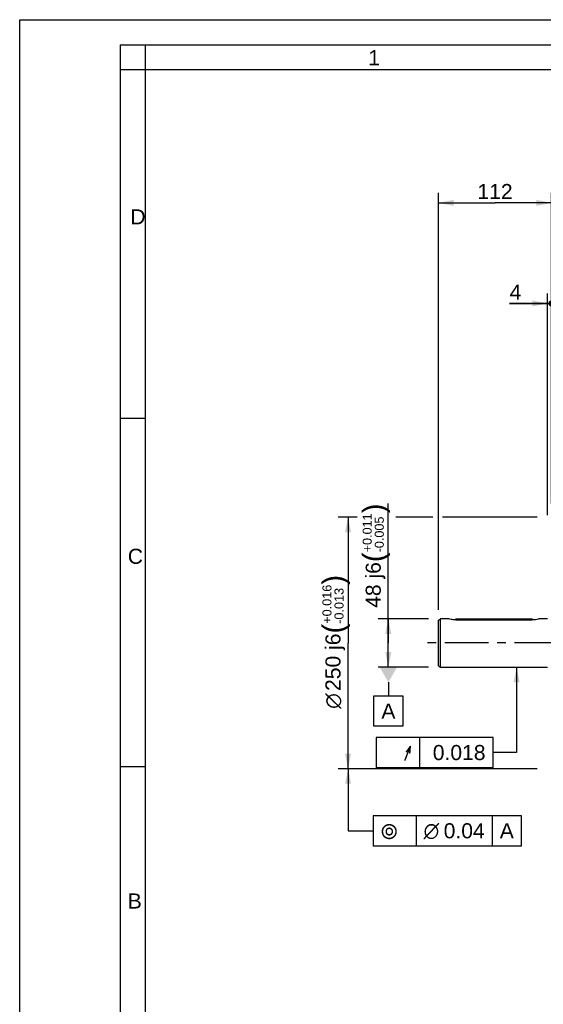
# Model space of a CAD drawing. Header units: millimetres. Extents: x 0 to 868, y 0 to 297.
# Tile 23 of 52: x 0 to 104, y 101 to 297. Entities that reach past the tile are written whole.
import ezdxf
from ezdxf.enums import TextEntityAlignment as Align

# ---------------------------------------------------------------- set-up
doc = ezdxf.new("R2010")
doc.units = ezdxf.units.MM
doc.header["$LTSCALE"] = 23.1
doc.linetypes.add('CENTER', pattern=[0.6, 0.375, -0.075, 0.075, -0.075])
doc.layers.get('0').update_dxf_attribs({"linetype": 'CONTINUOUS'})
for name, color, linetype in [('AXIS', 7, 'CONTINUOUS'), ('COMPONENTS', 7, 'CONTINUOUS'), ('DETAIL', 7, 'CONTINUOUS'), ('DIMENSION', 7, 'CONTINUOUS'), ('DPLANE', 7, 'CONTINUOUS')]:
    doc.layers.add(name, color=color, linetype=linetype)
doc.styles.get("Standard").update_dxf_attribs({"font": 'arial.ttf'})
doc.styles.add('TEXTSTYLE_2', font='arial.ttf')
doc.styles.add('TEXTSTYLE_3', font='arial.ttf')
doc.styles.add('TEXTSTYLE_4', font='gdt')
doc.dimstyles.new('DIMSTYLE_1', dxfattribs={"dimtxt": 3, "dimasz": 3, "dimexe": 0.18, "dimexo": 0.0625, "dimgap": 0.09, "dimtad": 1, "dimdec": 3, "dimlfac": 5, "dimdsep": 46, "dimtxsty": 'Standard', "dimblk": '_FILLED', "dimblk1": '_FILLED', "dimblk2": '_FILLED', "dimcen": 0.09, "dimadec": 0, "dimazin": 0, "dimtol": 1, "dimtp": 0.016, "dimtm": 0.013, "dimtfac": 0.6, "dimtdec": 3, "dimtofl": 0, "dimtmove": 0, "dimatfit": 3, "dimldrblk": '_FILLED', "dimfxl": 1, "dimtolj": 1, "dimarcsym": 0})
doc.dimstyles.new('DIMSTYLE_3', dxfattribs={"dimtxt": 3, "dimasz": 3, "dimexe": 0.18, "dimexo": 0.0625, "dimgap": 0.09, "dimtad": 1, "dimdec": 3, "dimlfac": 5, "dimdsep": 46, "dimtxsty": 'Standard', "dimblk": '_FILLED', "dimblk1": '_FILLED', "dimblk2": '_FILLED', "dimcen": 0.09, "dimadec": 0, "dimazin": 0, "dimtol": 1, "dimtp": 0.011, "dimtm": 0.005, "dimtfac": 0.6, "dimtdec": 3, "dimtofl": 0, "dimtmove": 0, "dimatfit": 3, "dimldrblk": '_FILLED', "dimfxl": 1, "dimtolj": 1, "dimarcsym": 0})
doc.dimstyles.new('DIMSTYLE_6', dxfattribs={"dimtxt": 3, "dimasz": 3, "dimexe": 0.18, "dimexo": 0.0625, "dimgap": 0.09, "dimtad": 1, "dimdec": 1, "dimlfac": 5, "dimdsep": 46, "dimtxsty": 'Standard', "dimblk": '_FILLED', "dimblk1": '_FILLED', "dimblk2": '_FILLED', "dimcen": 0.09, "dimadec": 0, "dimazin": 0, "dimtp": 0.3, "dimtm": 0.3, "dimtfac": 1, "dimtdec": 1, "dimtofl": 0, "dimtmove": 0, "dimatfit": 3, "dimldrblk": '_FILLED', "dimfxl": 1, "dimtolj": 1, "dimarcsym": 0})
doc.dimstyles.new('DIMSTYLE_7', dxfattribs={"dimtxt": 3, "dimasz": 3, "dimexe": 0.18, "dimexo": 0.0625, "dimgap": 0.09, "dimtad": 1, "dimlfac": 5, "dimdsep": 46, "dimtxsty": 'Standard', "dimblk": '_FILLED', "dimblk1": '_FILLED', "dimblk2": '_FILLED', "dimcen": 0.09, "dimadec": 0, "dimazin": 0, "dimtp": 0.1, "dimtm": 0.1, "dimtfac": 1, "dimtofl": 0, "dimtmove": 0, "dimatfit": 3, "dimldrblk": '_FILLED', "dimfxl": 1, "dimtolj": 1, "dimarcsym": 0})
doc.dimstyles.get("Standard").update_dxf_attribs({"dimtxt": 3, "dimasz": 3, "dimexe": 0.18, "dimexo": 0.0625, "dimgap": 0.09, "dimtad": 1, "dimdec": 3, "dimdsep": 46, "dimtxsty": 'Standard', "dimblk": '_FILLED', "dimblk1": '_FILLED', "dimblk2": '_FILLED', "dimcen": 0.09, "dimadec": 0, "dimazin": 0, "dimtol": 1, "dimtp": 0.001, "dimtm": 0.001, "dimtfac": 1, "dimtdec": 3, "dimtofl": 0, "dimtmove": 0, "dimatfit": 3, "dimldrblk": '_FILLED', "dimfxl": 1, "dimtolj": 1, "dimarcsym": 0})

# ---------------------------------------------------------------- blocks, each defined once
blk = doc.blocks.new('_FILLED')
at = {"color": 0, "linetype": 'ByBlock'}
blk.add_solid([(0, 0), (-1, 0.2), (-1, -0.2)], dxfattribs=at)
blk = doc.blocks.new('*D2')
at = {"layer": 'DIMENSION', "color": 2, "linetype": 'Continuous', "transparency": 16777216}
for p, q in [((67.05, 198.07), (63.27, 198.07)), ((65.27, 198.07), (65.27, 173.07)), ((82.09, 198.07), (74.76, 198.07)), ((102.88, 198.07), (84.03, 198.07)), ((65.27, 148.07), (65.27, 173.07)), ((102.88, 148.07), (63.27, 148.07))]:
    blk.add_line(p, q, dxfattribs=at)
at = {"layer": 'DIMENSION', "color": 2, "linetype": 'Continuous', "transparency": 16777216, "xscale": 3, "yscale": 3, "zscale": 3}
for p, rotation in [((65.27, 198.07), 90), ((65.27, 148.07), 270)]:
    blk.add_blockref('_FILLED', p, dxfattribs=dict(at, rotation=rotation))
at = {"layer": 'DIMENSION', "color": 2, "linetype": 'Continuous', "transparency": 16777216}
for s, height, p in [(')', 4.2, (64.37, 185.63)), ('(', 4.2, (64.37, 175.93)), ('250 j6', 3, (63.77, 169.25))]:
    blk.add_text(s, height=height, rotation=90, dxfattribs=at).set_placement(p, align=Align.CENTER)
for s, height, style, p in [('+0.016', 1.8, 'TEXTSTYLE_3', (61.97, 180.78)), ('-0.013', 1.8, 'TEXTSTYLE_3', (64.37, 180.46)), ('n', 3, 'TEXTSTYLE_4', (63.77, 161.54))]:
    blk.add_text(s, height=height, rotation=90, dxfattribs=dict(at, style=style)).set_placement(p, align=Align.CENTER)
blk = doc.blocks.new('*D5')
at = {"layer": 'DIMENSION', "color": 2, "linetype": 'Continuous', "transparency": 16777216}
for p, q in [((73.27, 173.07), (73.27, 200.8)), ((81.27, 177.87), (71.27, 177.87)), ((73.27, 177.87), (73.27, 173.07)), ((73.27, 168.27), (73.27, 173.07)), ((81.27, 168.27), (71.27, 168.27))]:
    blk.add_line(p, q, dxfattribs=at)
at = {"layer": 'DIMENSION', "color": 2, "linetype": 'Continuous', "transparency": 16777216, "xscale": 3, "yscale": 3, "zscale": 3}
for p, rotation in [((73.27, 177.87), 90), ((73.27, 168.27), 270)]:
    blk.add_blockref('_FILLED', p, dxfattribs=dict(at, rotation=rotation))
at = {"layer": 'DIMENSION', "color": 2, "linetype": 'Continuous', "transparency": 16777216}
for s, height, p in [(')', 4.2, (72.37, 198.85)), ('(', 4.2, (72.37, 189.14)), ('48 j6', 3, (71.77, 180.06))]:
    blk.add_text(s, height=height, rotation=90, dxfattribs=at).set_placement(p)
at = {"layer": 'DIMENSION', "color": 2, "linetype": 'Continuous', "transparency": 16777216, "style": 'TEXTSTYLE_3'}
for s, p in [('+0.011', (69.97, 191.09)), ('-0.005', (72.37, 191.09))]:
    blk.add_text(s, height=1.8, rotation=90, dxfattribs=at).set_placement(p)
blk = doc.blocks.new('*D9')
at = {"layer": 'DIMENSION', "color": 2, "linetype": 'Continuous', "transparency": 16777216}
for p, q in [((83.27, 179.64), (83.27, 262.58)), ((105.68, 201.35), (105.68, 262.58)), ((83.27, 260.58), (94.48, 260.58)), ((105.68, 260.58), (94.48, 260.58))]:
    blk.add_line(p, q, dxfattribs=at)
at = {"layer": 'DIMENSION', "color": 2, "linetype": 'Continuous', "transparency": 16777216, "xscale": 3, "yscale": 3, "zscale": 3, "rotation": 180}
blk.add_blockref('_FILLED', (83.27, 260.58), dxfattribs=at)
at = {"layer": 'DIMENSION', "color": 2, "linetype": 'Continuous', "transparency": 16777216, "xscale": 3, "yscale": 3, "zscale": 3}
blk.add_blockref('_FILLED', (105.68, 260.58), dxfattribs=at)
at = {"layer": 'DIMENSION', "color": 2, "linetype": 'Continuous', "transparency": 16777216, "insert": (94.48, 264.33), "char_height": 3, "width": 6.9926, "attachment_point": 2, "line_spacing_factor": 0.9}
blk.add_mtext('112', dxfattribs=at)
blk = doc.blocks.new('_DOT')
at = {"color": 0, "linetype": 'ByBlock'}
blk.add_line((-0.2, 0), (-1, 0), dxfattribs=at)
at = {"color": 0, "linetype": 'ByBlock', "const_width": 0.2}
blk.add_lwpolyline([(-0.1, 0, 1), (0.1, 0, 1)], format="xyb", close=True, dxfattribs=at)
blk = doc.blocks.new('*D10')
at = {"layer": 'DIMENSION', "color": 2, "linetype": 'Continuous', "transparency": 16777216}
for p, q in [((104.88, 198.46), (104.88, 242.58)), ((105.68, 200.84), (105.68, 242.58)), ((104.88, 240.58), (97.38, 240.58)), ((97.38, 240.58), (105.28, 240.58)), ((111.68, 240.58), (105.28, 240.58)), ((105.68, 240.58), (111.68, 240.58))]:
    blk.add_line(p, q, dxfattribs=at)
at = {"layer": 'DIMENSION', "color": 2, "linetype": 'Continuous', "transparency": 16777216, "xscale": 3, "yscale": 3, "zscale": 3}
blk.add_blockref('_FILLED', (104.88, 240.58), dxfattribs=at)
at = {"layer": 'DIMENSION', "color": 2, "linetype": 'Continuous', "transparency": 16777216, "xscale": 3, "yscale": 3, "zscale": 3, "rotation": 180}
blk.add_blockref('_DOT', (105.68, 240.58), dxfattribs=at)
at = {"layer": 'DIMENSION', "color": 2, "linetype": 'Continuous', "transparency": 16777216, "insert": (99.71, 244.33), "char_height": 3, "width": 2.3309, "attachment_point": 3, "line_spacing_factor": 0.9}
blk.add_mtext('4', dxfattribs=at)

msp = doc.modelspace()

# ---------------------------------------------------------------- linework, layer by layer
at = {"color": 2, "linetype": 'Continuous'}
for p, q in [((0, 0), (0, 297)), ((0, 297), (420, 297)), ((20, 292), (20, 5)), ((20, 292), (415, 292)), ((25, 287), (25, 292)), ((25, 287), (20, 287)), ((20, 217.75), (25, 217.75)), ((20, 148.5), (25, 148.5))]:
    msp.add_line(p, q, dxfattribs=at)
at = {"color": 7, "linetype": 'Continuous'}
for p in [(25, 10), (410, 287)]:
    msp.add_line(p, (25, 287), dxfattribs=at)
at = {"layer": 'AXIS', "color": 2, "linetype": 'CENTER'}
msp.add_line((107.02863, 173.07489), (80.27463, 173.07489), dxfattribs=at)
at = {"layer": 'COMPONENTS', "color": 7, "linetype": 'Continuous'}
for p, q in [((83.27463, 177.64395), (83.67463, 177.87489)), ((83.27463, 168.50583), (83.27463, 177.64395)), ((83.67463, 168.27489), (83.67463, 177.87489)), ((85.27463, 177.87489), (83.67463, 177.87489)), ((85.28864, 177.87082), (85.27463, 177.87489)), ((86.67463, 177.87489), (90.45463, 177.87489)), ((86.67463, 177.87486), (86.67463, 177.66618)), ((86.67463, 177.66618), (101.87463, 177.66618)), ((90.45463, 177.87489), (90.46585, 177.87392)), ((91.28292, 177.87388), (91.29463, 177.87489)), ((91.29463, 177.87489), (91.29448, 177.87488)), ((91.29463, 177.87489), (101.87463, 177.87489)), ((101.87463, 177.87486), (101.87463, 177.66618)), ((103.27463, 177.87489), (103.2608, 177.87087)), ((104.87863, 177.87489), (103.27463, 177.87489)), ((83.27463, 168.50583), (83.67463, 168.27489)), ((83.67463, 168.27489), (104.87863, 168.27489))]:
    msp.add_line(p, q, dxfattribs=at)
for centre, radius, start, end in [((90.87589, 182.68506), 4.82858, 265.1286744, 269.98512), ((90.87427, 182.66411), 4.80764, 270.004314, 274.8760109)]:
    msp.add_arc(centre, radius, start, end, dxfattribs=at)
for points, knots in [([(86.67463, 177.66618), (86.51052, 177.66618), (86.04223, 177.69137), (85.58068, 177.78642), (85.28864, 177.87082)], [0, 0, 0, 0, 0.350600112, 1, 1, 1, 1]), ([(103.2608, 177.87087), (103.20872, 177.85582), (102.75806, 177.73212), (102.28793, 177.66618), (101.87463, 177.66618)], [0, 0, 0, 0, 0.115959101, 1, 1, 1, 1])]:
    msp.add_open_spline(points, degree=3, knots=knots, dxfattribs=at)
msp.add_open_spline([(90.45472, 177.87488), (90.45469, 177.87488), (90.45466, 177.87489), (90.45463, 177.87489)], degree=3, dxfattribs=at)
at = {"layer": 'DETAIL', "color": 2, "linetype": 'Continuous'}
for p, q in [((79.44962, 154.2964), (79.44962, 148.2964)), ((78.77463, 138.74185), (78.77463, 132.74185)), ((93.92705, 138.74185), (93.92705, 132.74185))]:
    msp.add_line(p, q, dxfattribs=at)
for points in [[(70.82462, 148.2964), (94.09275, 148.2964), (94.09275, 154.2964)], [(94.09275, 154.2964), (70.82462, 154.2964), (70.82462, 148.2964)], [(70.27463, 132.74185), (99.71515, 132.74185), (99.71515, 138.74185)], [(99.71515, 138.74185), (70.27463, 138.74185), (70.27463, 132.74185)]]:
    msp.add_lwpolyline(points, dxfattribs=at)
at = {"layer": 'DPLANE', "color": 2, "linetype": 'Continuous'}
for p, q in [((73.28331, 165.27489), (73.28331, 162.53925)), ((70.38926, 156.53925), (70.38926, 162.53925)), ((70.38926, 162.53925), (76.17736, 162.53925)), ((76.17736, 162.53925), (76.17736, 156.53925)), ((76.17736, 156.53925), (70.38926, 156.53925))]:
    msp.add_line(p, q, dxfattribs=at)
msp.add_solid([(75.01536, 168.27489), (71.55126, 168.27489), (73.28331, 165.27489)], dxfattribs=at)

# ---------------------------------------------------------------- texts
at = {"color": 2, "linetype": 'Continuous', "char_height": 3, "attachment_point": 1, "line_spacing_factor": 0.9, "style": 'TEXTSTYLE_2'}
for s, insert, width in [('1', (69.27205, 290.95221), 2.330855), ('D', (22.00079, 259.30541), 3.0223048), ('C', (21.4816, 191.81181), 3.0223048), ('B', (21.4816, 123.27986), 2.7881041)]:
    msp.add_mtext(s, dxfattribs=dict(at, insert=insert, width=width))
at = {"layer": 'DETAIL', "color": 2, "linetype": 'Continuous', "style": 'TEXTSTYLE_4'}
msp.add_text('h', height=3, dxfattribs=at).set_placement((77.94962, 149.7964), align=Align.RIGHT)
at = {"layer": 'DETAIL', "color": 2, "linetype": 'Continuous'}
msp.add_text(' 0.018', height=3, dxfattribs=at).set_placement((92.59275, 149.7964), align=Align.RIGHT)
for s, p in [('0.04', (84.27463, 134.24185)), ('A', (95.42705, 134.24185))]:
    msp.add_text(s, height=3, dxfattribs=at).set_placement(p)
at = {"layer": 'DETAIL', "color": 2, "linetype": 'Continuous', "style": 'TEXTSTYLE_4'}
for s, p in [('r', (71.77463, 134.24185)), ('n', (80.27463, 134.24185))]:
    msp.add_text(s, height=3, dxfattribs=at).set_placement(p)
at = {"layer": 'DPLANE', "color": 2, "linetype": 'Continuous', "insert": (71.88926, 161.03925), "char_height": 3, "width": 2.7881041, "attachment_point": 1, "line_spacing_factor": 0.9}
msp.add_mtext('A', dxfattribs=at)

# ---------------------------------------------------------------- dimensions: what is measured, and where the dimension line sits
at = {"layer": 'DIMENSION', "color": 2, "linetype": 'Continuous'}
dim = msp.add_linear_dim(base=(105.67863, 260.57828), p1=(83.27463, 179.64395), p2=(105.67863, 201.34706), dimstyle='DIMSTYLE_6', dxfattribs=at)
dim.commit()
dim.dimension.update_dxf_attribs({"geometry": '*D9', "text_midpoint": (90.98035, 262.82828), "dimtype": 160})
dim = msp.add_linear_dim(base=(105.67863, 240.57828), p1=(104.87863, 198.46446), p2=(105.67863, 200.84422), dimstyle='DIMSTYLE_7', override={"dimblk2": 'DOT', "dimsah": 1}, dxfattribs=at)
dim.commit()
dim.dimension.update_dxf_attribs({"geometry": '*D10', "text_midpoint": (96.21548, 242.82828), "dimtype": 160})
dim = msp.add_linear_dim(base=(73.27463, 177.87489), p1=(81.27463, 168.27489), p2=(81.27463, 177.87489), angle=90, dimstyle='DIMSTYLE_3', override={"dimpost": '<>j6'}, dxfattribs=at)
dim.commit()
dim.dimension.update_dxf_attribs({"geometry": '*D5', "text_midpoint": (70.27463, 190.43103), "dimtype": 160})
dim = msp.add_linear_dim(base=(65.27463, 148.07489), p1=(102.87863, 198.07489), p2=(102.87863, 148.07489), angle=270, text='%%c<>', dimstyle='DIMSTYLE_1', override={"dimpost": '<>j6'}, dxfattribs=at)
dim.commit()
dim.dimension.update_dxf_attribs({"geometry": '*D2', "text_midpoint": (63.47126, 171.74469), "dimtype": 160})

# ---------------------------------------------------------------- leaders
at = {"layer": 'DETAIL', "color": 2, "linetype": 'Continuous'}
for points in [[(98.7744, 168.27489), (98.7744, 151.2964), (94.09275, 151.2964)], [(65.27463, 148.07489), (65.27463, 135.74185), (70.27463, 135.74185)]]:
    msp.add_leader(points, dimstyle='Standard', override={"dimtad": 0}, dxfattribs=at)

doc.saveas('drawing.dxf')
